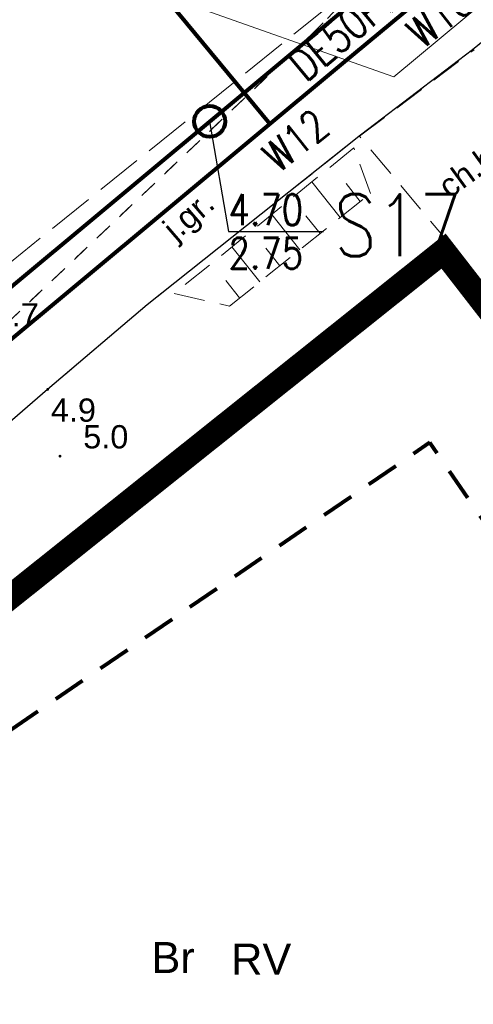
# Model space of a CAD drawing. Extents: x 5474185 to 5474933, y 5916077 to 5916824.
# Tile 150 of 256: x 5474579 to 5474593, y 5916264 to 5916295. Entities that reach past the tile are written whole.
import ezdxf
from ezdxf.enums import TextEntityAlignment as Align

# ---------------------------------------------------------------- set-up
doc = ezdxf.new("R2010")
doc.units = 0
for name, pattern in [('216-500', [2.5, 1.5, -1]), ('DASHDOT', [1, 0.5, -0.25, 0, -0.25]), ('PRZER1-1', [1, 0.5, -0.5]), ('PRZER2-1', [1.5, 1, -0.5]), ('PRZER3-1', [2, 1.5, -0.5])]:
    doc.linetypes.add(name, pattern=pattern)
for name, color, linetype in [('1-GRAN', 5, 'DASHDOT'), ('ks_Linie_odn', 2, 'CONTINUOUS'), ('ks_Opis_PZ_1', 2, 'CONTINUOUS'), ('ks_Teksty', 2, 'CONTINUOUS'), ('w_Opis_PZ_2', 7, 'CONTINUOUS')]:
    doc.layers.add(name, color=color, linetype=linetype)
for name, color, linetype, lineweight in [('GEPPGD', 253, 'CONTINUOUS', 18), ('GESDZI', 253, 'CONTINUOUS', 18), ('GESKKL', 253, 'CONTINUOUS', 18), ('GESKKL_O', 253, 'CONTINUOUS', 18), ('GESUZY', 253, 'CONTINUOUS', 18), ('GESUZY_O', 253, 'CONTINUOUS', 18), ('GSLKOG', 253, 'CONTINUOUS', 35), ('GSLKRW', 253, 'CONTINUOUS', 25), ('GSPWPN', 253, 'CONTINUOUS', 13), ('GSPWPN_O', 253, 'CONTINUOUS', 13), ('GSSKOA', 253, 'CONTINUOUS', 18), ('GSSKOA_O', 253, 'CONTINUOUS', 18), ('GSSKOD', 253, 'CONTINUOUS', 18), ('GSSKOD_O', 253, 'CONTINUOUS', 18), ('GSSZSN', 254, 'CONTINUOUS', 18), ('GULWPR', 7, 'CONTINUOUS', 18), ('IS HP zasięg', 251, 'CONTINUOUS', 20), ('IS ks', 34, 'CONTINUOUS', 40), ('IS opis', 7, 'CONTINUOUS', 20), ('IS w', 4, 'CONTINUOUS', 60), ('Sieć wodociągowa', 253, 'CONTINUOUS', 40)]:
    doc.layers.add(name, color=color, linetype=linetype, lineweight=lineweight)
doc.styles.add('Arial', font='arial.ttf')
doc.styles.get("Standard").update_dxf_attribs({"font": 'simplex.shx'})

msp = doc.modelspace()

# ---------------------------------------------------------------- hatches: boundary and pattern name
at = {"layer": 'GSLKOG'}
for points in [[(5474593.039872, 5916286.895293), (5474592.995, 5916286.903868), (5474592.953875, 5916286.923764), (5474592.919302, 5916286.953625), (5474592.893636, 5916286.991417), (5474592.878625, 5916287.034566), (5474592.875293, 5916287.080128), (5474592.883868, 5916287.125), (5474592.903764, 5916287.166125), (5474592.933625, 5916287.200698), (5474592.971417, 5916287.226364), (5474593.014566, 5916287.241375), (5474593.060128, 5916287.244707), (5474593.105, 5916287.236132), (5474593.146125, 5916287.216236), (5474593.180698, 5916287.186375), (5474593.206364, 5916287.148583), (5474593.221375, 5916287.105434), (5474593.224707, 5916287.059872), (5474593.216132, 5916287.015), (5474593.196236, 5916286.973875), (5474593.166375, 5916286.939302), (5474593.128583, 5916286.913636), (5474593.085434, 5916286.898625)], [(5474593.039872, 5916286.895293), (5474592.995, 5916286.903868), (5474592.953875, 5916286.923764), (5474592.919302, 5916286.953625), (5474592.893636, 5916286.991417), (5474592.878625, 5916287.034566), (5474592.875293, 5916287.080128), (5474592.883868, 5916287.125), (5474592.903764, 5916287.166125), (5474592.933625, 5916287.200698), (5474592.971417, 5916287.226364), (5474593.014566, 5916287.241375), (5474593.060128, 5916287.244707), (5474593.105, 5916287.236132), (5474593.146125, 5916287.216236), (5474593.180698, 5916287.186375), (5474593.206364, 5916287.148583), (5474593.221375, 5916287.105434), (5474593.224707, 5916287.059872), (5474593.216132, 5916287.015), (5474593.196236, 5916286.973875), (5474593.166375, 5916286.939302), (5474593.128583, 5916286.913636), (5474593.085434, 5916286.898625)], [(5474590.030449, 5916285.751095), (5474589.986105, 5916285.762082), (5474589.946116, 5916285.78417), (5474589.913206, 5916285.815856), (5474589.889619, 5916285.85498), (5474589.876961, 5916285.898876), (5474589.876095, 5916285.944551), (5474589.887082, 5916285.988895), (5474589.90917, 5916286.028884), (5474589.940856, 5916286.061794), (5474589.97998, 5916286.085381), (5474590.023876, 5916286.098039), (5474590.069551, 5916286.098905), (5474590.113895, 5916286.087918), (5474590.153884, 5916286.06583), (5474590.186794, 5916286.034144), (5474590.210381, 5916285.99502), (5474590.223039, 5916285.951124), (5474590.223905, 5916285.905449), (5474590.212918, 5916285.861105), (5474590.19083, 5916285.821116), (5474590.159144, 5916285.788206), (5474590.12002, 5916285.764619), (5474590.076124, 5916285.751961)], [(5474590.030449, 5916285.751095), (5474589.986105, 5916285.762082), (5474589.946116, 5916285.78417), (5474589.913206, 5916285.815856), (5474589.889619, 5916285.85498), (5474589.876961, 5916285.898876), (5474589.876095, 5916285.944551), (5474589.887082, 5916285.988895), (5474589.90917, 5916286.028884), (5474589.940856, 5916286.061794), (5474589.97998, 5916286.085381), (5474590.023876, 5916286.098039), (5474590.069551, 5916286.098905), (5474590.113895, 5916286.087918), (5474590.153884, 5916286.06583), (5474590.186794, 5916286.034144), (5474590.210381, 5916285.99502), (5474590.223039, 5916285.951124), (5474590.223905, 5916285.905449), (5474590.212918, 5916285.861105), (5474590.19083, 5916285.821116), (5474590.159144, 5916285.788206), (5474590.12002, 5916285.764619), (5474590.076124, 5916285.751961)], [(5474585.080266, 5916281.806116), (5474585.035934, 5916281.817149), (5474584.995968, 5916281.83928), (5474584.963091, 5916281.871), (5474584.939545, 5916281.910148), (5474584.926934, 5916281.954058), (5474584.926116, 5916281.999734), (5474584.937149, 5916282.044066), (5474584.95928, 5916282.084032), (5474584.991, 5916282.116909), (5474585.030148, 5916282.140455), (5474585.074058, 5916282.153066), (5474585.119734, 5916282.153884), (5474585.164066, 5916282.142851), (5474585.204032, 5916282.12072), (5474585.236909, 5916282.089), (5474585.260455, 5916282.049852), (5474585.273066, 5916282.005942), (5474585.273884, 5916281.960266), (5474585.262851, 5916281.915934), (5474585.24072, 5916281.875968), (5474585.209, 5916281.843091), (5474585.169852, 5916281.819545), (5474585.125942, 5916281.806934)], [(5474585.080266, 5916281.806116), (5474585.035934, 5916281.817149), (5474584.995968, 5916281.83928), (5474584.963091, 5916281.871), (5474584.939545, 5916281.910148), (5474584.926934, 5916281.954058), (5474584.926116, 5916281.999734), (5474584.937149, 5916282.044066), (5474584.95928, 5916282.084032), (5474584.991, 5916282.116909), (5474585.030148, 5916282.140455), (5474585.074058, 5916282.153066), (5474585.119734, 5916282.153884), (5474585.164066, 5916282.142851), (5474585.204032, 5916282.12072), (5474585.236909, 5916282.089), (5474585.260455, 5916282.049852), (5474585.273066, 5916282.005942), (5474585.273884, 5916281.960266), (5474585.262851, 5916281.915934), (5474585.24072, 5916281.875968), (5474585.209, 5916281.843091), (5474585.169852, 5916281.819545), (5474585.125942, 5916281.806934)]]:
    msp.add_hatch(color=256, dxfattribs=at).paths.add_polyline_path(points)
at = {"layer": 'GSPWPN'}
for points in [[(5474579.62, 5916283.295), (5474579.608353, 5916283.296533), (5474579.5975, 5916283.301029), (5474579.58818, 5916283.30818), (5474579.581029, 5916283.3175), (5474579.576533, 5916283.328353), (5474579.575, 5916283.34), (5474579.576533, 5916283.351647), (5474579.581029, 5916283.3625), (5474579.58818, 5916283.37182), (5474579.5975, 5916283.378971), (5474579.608353, 5916283.383467), (5474579.62, 5916283.385), (5474579.631647, 5916283.383467), (5474579.6425, 5916283.378971), (5474579.65182, 5916283.37182), (5474579.658971, 5916283.3625), (5474579.663467, 5916283.351647), (5474579.665, 5916283.34), (5474579.663467, 5916283.328353), (5474579.658971, 5916283.3175), (5474579.65182, 5916283.30818), (5474579.6425, 5916283.301029), (5474579.631647, 5916283.296533)], [(5474580.02, 5916281.145), (5474580.008353, 5916281.146533), (5474579.9975, 5916281.151029), (5474579.98818, 5916281.15818), (5474579.981029, 5916281.1675), (5474579.976533, 5916281.178353), (5474579.975, 5916281.19), (5474579.976533, 5916281.201647), (5474579.981029, 5916281.2125), (5474579.98818, 5916281.22182), (5474579.9975, 5916281.228971), (5474580.008353, 5916281.233467), (5474580.02, 5916281.235), (5474580.031647, 5916281.233467), (5474580.0425, 5916281.228971), (5474580.05182, 5916281.22182), (5474580.058971, 5916281.2125), (5474580.063467, 5916281.201647), (5474580.065, 5916281.19), (5474580.063467, 5916281.178353), (5474580.058971, 5916281.1675), (5474580.05182, 5916281.15818), (5474580.0425, 5916281.151029), (5474580.031647, 5916281.146533)]]:
    msp.add_hatch(color=256, dxfattribs=at).paths.add_polyline_path(points)

# ---------------------------------------------------------------- linework, layer by layer
at = {"layer": '1-GRAN', "ltscale": 5, "const_width": 0.8, "elevation": 10.08}
msp.add_lwpolyline([(5474751.83, 5916275.64), (5474751.14, 5916273.94), (5474644.79, 5916221), (5474615.29, 5916258.3), (5474592.4, 5916287.8), (5474563.35, 5916264.64), (5474560.03, 5916268.81), (5474550.58, 5916262.91), (5474454.86, 5916375.82)], dxfattribs=at)
at = {"layer": 'GEPPGD', "elevation": 10.24, "flags": 128}
msp.add_lwpolyline([(5474592.4, 5916288.05), (5474592.477254, 5916288.037764), (5474592.546946, 5916288.002254), (5474592.602254, 5916287.946946), (5474592.637764, 5916287.877254), (5474592.65, 5916287.8), (5474592.637764, 5916287.722746), (5474592.602254, 5916287.653054), (5474592.546946, 5916287.597746), (5474592.477254, 5916287.562236), (5474592.4, 5916287.55), (5474592.322746, 5916287.562236), (5474592.253054, 5916287.597746), (5474592.197746, 5916287.653054), (5474592.162236, 5916287.722746), (5474592.15, 5916287.8), (5474592.162236, 5916287.877254), (5474592.197746, 5916287.946946), (5474592.253054, 5916288.002254), (5474592.322746, 5916288.037764), (5474592.4, 5916288.05)], close=True, dxfattribs=at)
at = {"layer": 'GESDZI', "linetype": 'Continuous', "lineweight": 13}
for p, q in [((5474592.4, 5916287.8, 10.22), (5474574.54, 5916273.51, 10.22)), ((5474574.54, 5916273.51, 10.22), (5474592.4, 5916287.8, 10.22)), ((5474615.29, 5916258.3, 10.22), (5474592.4, 5916287.8, 10.22)), ((5474592.4, 5916287.8, 10.22), (5474615.29, 5916258.3, 10.22))]:
    msp.add_line(p, q, dxfattribs=at)
at = {"layer": 'GESKKL', "linetype": 'PRZER3-1', "lineweight": 13}
for p, q in [((5474592.4, 5916287.8, 10.06), (5474574.54, 5916273.51, 10.06)), ((5474594.03, 5916285.7, 10.06), (5474592.4, 5916287.8, 10.06))]:
    msp.add_line(p, q, dxfattribs=at)
at = {"layer": 'GESUZY', "linetype": 'PRZER1-1', "lineweight": 13}
for p, q in [((5474588.16, 5916294.8, 10.08), (5474589, 5916295.66, 10.08)), ((5474589, 5916295.66, 10.08), (5474588.16, 5916294.8, 10.08)), ((5474575.4, 5916282.72, 10.08), (5474588.16, 5916294.8, 10.08)), ((5474588.16, 5916294.8, 10.08), (5474575.4, 5916282.72, 10.08)), ((5474592.4, 5916287.8, 10.08), (5474574.54, 5916273.51, 10.08)), ((5474574.54, 5916273.51, 10.08), (5474592.4, 5916287.8, 10.08)), ((5474594.03, 5916285.7, 10.08), (5474592.4, 5916287.8, 10.08)), ((5474592.4, 5916287.8, 10.08), (5474594.03, 5916285.7, 10.08))]:
    msp.add_line(p, q, dxfattribs=at)
at = {"layer": 'GSLKOG', "linetype": 'Continuous', "lineweight": 30}
for p, q in [((5474592.4, 5916287.8, 10.18), (5474587.7, 5916284.05, 10.18)), ((5474593.7, 5916286.34, 10.18), (5474592.4, 5916287.8, 10.18)), ((5474587.7, 5916284.05, 10.18), (5474582.5, 5916279.91, 10.18)), ((5474582.5, 5916279.91, 10.18), (5474574.54, 5916273.51, 10.18))]:
    msp.add_line(p, q, dxfattribs=at)
at = {"layer": 'GSLKRW', "linetype": 'Continuous', "lineweight": 30}
for p, q in [((5474597.22, 5916297.45, 10.18), (5474593.33, 5916294.29, 10.18)), ((5474593.33, 5916294.29, 10.18), (5474589.72, 5916291.54, 10.18)), ((5474589.72, 5916291.54, 10.18), (5474582.83, 5916286.07, 10.18)), ((5474582.83, 5916286.07, 10.18), (5474579.62, 5916283.34, 10.18)), ((5474579.62, 5916283.34, 10.18), (5474572.15, 5916276.88, 10.18))]:
    msp.add_line(p, q, dxfattribs=at)
at = {"layer": 'GSSKOA', "linetype": 'PRZER3-1', "lineweight": 13}
for p, q in [((5474597.22, 5916297.45, 10.18), (5474593.33, 5916294.29, 10.18)), ((5474567.3, 5916278.51, 10.18), (5474589.14, 5916296.05, 10.18)), ((5474593.33, 5916294.29, 10.18), (5474589.72, 5916291.54, 10.18)), ((5474589.72, 5916291.54, 10.18), (5474582.83, 5916286.07, 10.18)), ((5474582.83, 5916286.07, 10.18), (5474579.62, 5916283.34, 10.18)), ((5474579.62, 5916283.34, 10.18), (5474572.15, 5916276.88, 10.18))]:
    msp.add_line(p, q, dxfattribs=at)
at = {"layer": 'GSSKOD', "linetype": 'PRZER2-1', "lineweight": 13}
for p, q in [((5474589.69, 5916291.5, 10.18), (5474593.39, 5916294.29, 10.18)), ((5474592.62, 5916288, 10.18), (5474589.69, 5916291.5, 10.18)), ((5474593.7, 5916286.34, 10.18), (5474592.62, 5916288, 10.18))]:
    msp.add_line(p, q, dxfattribs=at)
at = {"layer": 'GSSZSN', "linetype": 'PRZER2-1', "lineweight": 13}
for p, q in [((5474589.5, 5916291.13, 10.06), (5474583.71, 5916286.43, 10.06)), ((5474590.04, 5916289.66, 10.06), (5474589.5, 5916291.13, 10.06)), ((5474585.49, 5916286.03, 10.06), (5474590.04, 5916289.66, 10.06)), ((5474583.71, 5916286.43, 10.06), (5474585.49, 5916286.03, 10.06))]:
    msp.add_line(p, q, dxfattribs=at)
at = {"layer": 'GSSZSN', "linetype": 'Continuous', "lineweight": 18, "elevation": 10.06, "flags": 128}
for points in [[(5474589.063056, 5916288.880592), (5474588.145598, 5916290.030572)], [(5474589.712083, 5916289.398387), (5474589.251164, 5916289.976124)], [(5474587.765, 5916287.845), (5474586.856306, 5916288.983996)], [(5474588.414028, 5916288.362796), (5474587.95749, 5916288.93504)], [(5474586.466944, 5916286.809408), (5474585.567014, 5916287.937421)], [(5474587.115972, 5916287.327204), (5474586.663816, 5916287.893956)], [(5474585.817917, 5916286.291613), (5474585.370142, 5916286.852873)]]:
    msp.add_lwpolyline(points, dxfattribs=at)
at = {"layer": 'GULWPR', "linetype": 'Continuous', "lineweight": 13}
for p, q in [((5474590.79, 5916293.42, 10.14), (5474601.43, 5916302.26, 10.14)), ((5474583, 5916296.17, 10.14), (5474590.79, 5916293.42, 10.14))]:
    msp.add_line(p, q, dxfattribs=at)
at = {"layer": 'IS HP zasięg', "lineweight": 15, "ltscale": 0.7}
msp.add_circle((5474657.383907, 5916363.309527, 10.18), 75, dxfattribs=at)
at = {"layer": 'IS HP zasięg', "lineweight": 20, "ltscale": 0.7}
msp.add_circle((5474618.317819, 5916309.855134, 10.16), 75, dxfattribs=at)
at = {"layer": 'IS ks', "lineweight": 80, "ltscale": 0.7}
msp.add_line((5474616.94, 5916318.67), (5474558.095714, 5916269.726235), dxfattribs=at)
msp.add_circle((5474584.851532, 5916291.9804), 0.5, dxfattribs=at)
at = {"layer": 'IS w', "lineweight": 80, "ltscale": 0.7}
for p, q in [((5474589.150991, 5916293.855105), (5474616.108343, 5916316.252003)), ((5474574.24434, 5916307.061468, 10.14), (5474586.795585, 5916291.89817, 10.14)), ((5474559.863878, 5916269.522579), (5474589.150991, 5916293.855105))]:
    msp.add_line(p, q, dxfattribs=at)
at = {"layer": 'ks_Linie_odn'}
msp.add_lwpolyline([(5474584.85, 5916291.98), (5474585.4628, 5916288.4325), (5474588.5228, 5916288.4325)], dxfattribs=at)
at = {"layer": 'Sieć wodociągowa', "linetype": '216-500', "lineweight": 80, "ltscale": 0.7, "flags": 128}
msp.add_lwpolyline([(5474639.869806, 5916212.126617), (5474591.959812, 5916281.625874), (5474551.712383, 5916254.056825), (5474329.196562, 5916529.052215), (5474464.624498, 5916643.592803), (5474589.816575, 5916486.173867), (5474604.985748, 5916472.173823), (5474772.523912, 5916261.364361), (5474653.387527, 5916193.483494), (5474639.869806, 5916212.126617)], close=True, dxfattribs=at)

# ---------------------------------------------------------------- texts
at = {"layer": 'GESKKL_O', "linetype": 'Continuous', "lineweight": 0, "style": 'Arial'}
msp.add_text('RV', height=1, dxfattribs=at).set_placement((5474585.545318, 5916264.47673, 10.8))
at = {"layer": 'GESUZY_O', "linetype": 'Continuous', "lineweight": 0, "style": 'Arial'}
msp.add_text('Br', height=1, dxfattribs=at).set_placement((5474582.97194, 5916264.52766, 10.8))
at = {"layer": 'GSPWPN_O', "linetype": 'Continuous', "lineweight": 0, "style": 'Arial'}
for s, p in [('4.7', (5474577.88, 5916285.37, 10.8)), ('4.9', (5474579.724746, 5916282.299493, 10.8)), ('5.0', (5474580.77, 5916281.44, 10.8))]:
    msp.add_text(s, height=0.75, dxfattribs=at).set_placement(p)
at = {"layer": 'GSSKOA_O', "linetype": 'Continuous', "lineweight": 0, "style": 'Arial'}
msp.add_text('j.gr.', height=0.75, rotation=40.824495, dxfattribs=at).set_placement((5474584.413765, 5916288.664772, 10.8), align=Align.CENTER)
at = {"layer": 'GSSKOD_O', "linetype": 'Continuous', "lineweight": 0, "style": 'Arial'}
msp.add_text('ch.bt.', height=0.75, rotation=35.998256, dxfattribs=at).set_placement((5474593.622495, 5916290.226619, 10.8), align=Align.CENTER)
at = {"layer": 'IS opis', "lineweight": 80, "ltscale": 0.7, "width": 0.8}
msp.add_text('DE50PE', height=1, rotation=39.7520078, dxfattribs=at).set_placement((5474587.953461, 5916293.225625, 10.659664))
at = {"layer": 'ks_Opis_PZ_1', "width": 0.8}
msp.add_text('S17', height=2, dxfattribs=at).set_placement((5474588.8628, 5916287.6325))
at = {"layer": 'ks_Teksty', "width": 0.8}
for s, p in [('4.70', (5474585.4628, 5916288.6325)), ('2.75', (5474585.4628, 5916287.2325))]:
    msp.add_text(s, height=1, dxfattribs=at).set_placement(p)
at = {"layer": 'w_Opis_PZ_2', "width": 0.8}
msp.add_text('W10', height=1, rotation=38.4037928, dxfattribs=at).set_placement((5474591.730336, 5916294.288972, 10.14))
msp.add_text('W12', height=1, rotation=38.4037928, dxfattribs=at).set_placement((5474588.796627, 5916291.657637), align=Align.RIGHT)

doc.saveas('drawing.dxf')
